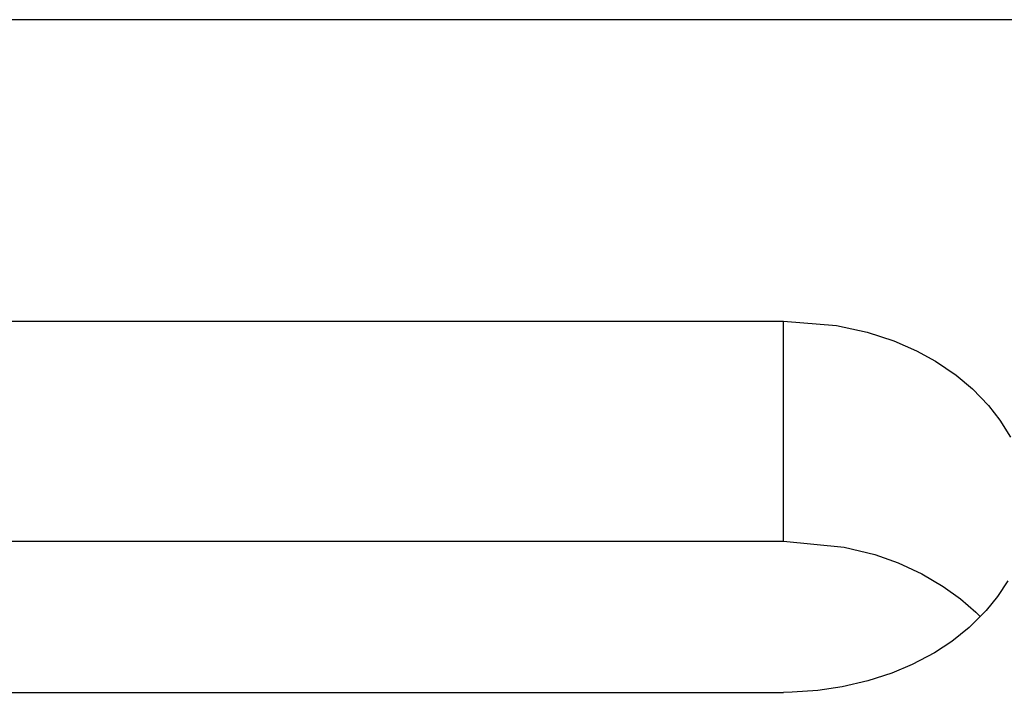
# Model space of a CAD drawing. Extents: x 15 to 126, y 28 to 89.
# Tile 44 of 45: x 96 to 106, y 71 to 78. Entities that reach past the tile are written whole.
import ezdxf

# ---------------------------------------------------------------- set-up
doc = ezdxf.new("R2010")
doc.units = 0
doc.header["$MEASUREMENT"] = 0
doc.layers.add('OUT', color=3, linetype='CONTINUOUS')

msp = doc.modelspace()

# ---------------------------------------------------------------- linework, layer by layer
at = {"layer": 'OUT', "color": 0}
for p, q in [((107.26, 78.049), (75.26, 78.049)), ((88.76, 74.968), (103.76, 74.968)), ((103.76, 72.716), (103.76, 74.968)), ((88.76, 72.716), (103.76, 72.716)), ((88.76, 71.171), (103.76, 71.171))]:
    msp.add_line(p, q, dxfattribs=at)
for points in [[(103.76, 74.968), (104.301, 74.923), (104.615, 74.854), (104.887, 74.765), (105.118, 74.664), (105.313, 74.558), (105.526, 74.414), (105.691, 74.276), (105.856, 74.105), (105.972, 73.954), (106.078, 73.782)], [(103.76, 72.716), (104.38, 72.657), (104.692, 72.579), (104.932, 72.495), (105.173, 72.384), (105.393, 72.255), (105.569, 72.128), (105.726, 71.991), (105.773, 71.944)], [(106.053, 72.313), (105.948, 72.152), (105.831, 72.007), (105.659, 71.835), (105.48, 71.692), (105.303, 71.576), (105.074, 71.455), (104.867, 71.368), (104.623, 71.288), (104.36, 71.227), (104.11, 71.19), (103.848, 71.173), (103.76, 71.171)]]:
    msp.add_lwpolyline(points, dxfattribs=at)

doc.saveas('drawing.dxf')
